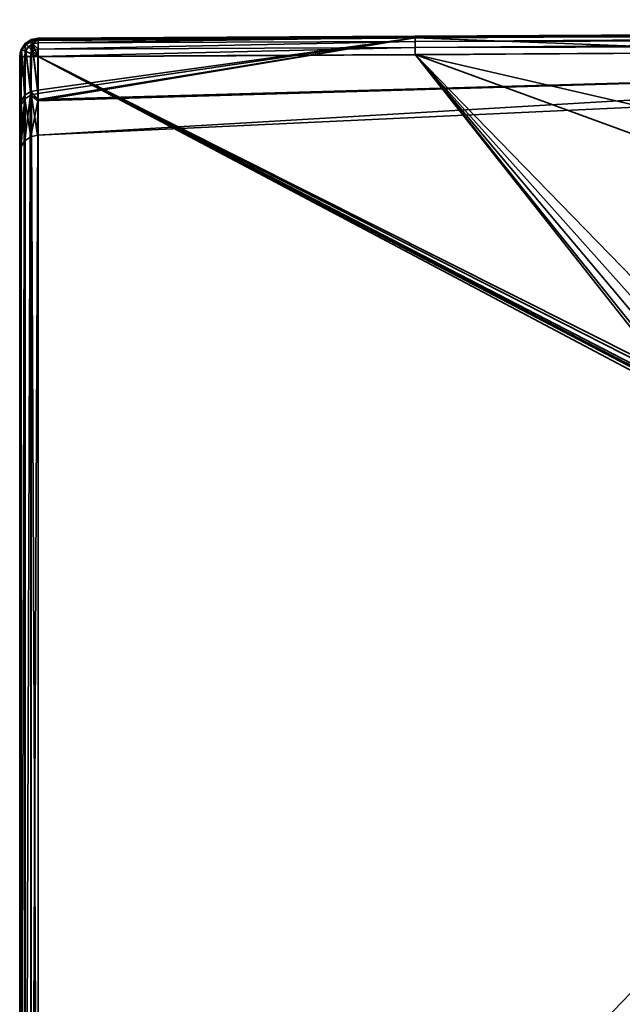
# Model space of a CAD drawing. Header units: millimetres. Extents: x -309 to 8059, y -96 to 57.
# Tile 10 of 99: x -265 to -248, y 27 to 54. Entities that reach past the tile are written whole.
import ezdxf

# ---------------------------------------------------------------- set-up
doc = ezdxf.new("R2010")
doc.units = ezdxf.units.MM
doc.layers.add('151', color=7, linetype='Continuous', true_color=0xffffff)

# ---------------------------------------------------------------- blocks, each defined once
blk = doc.blocks.new('UG_SURFACE_012')
at = {"layer": '151', "color": 251, "linetype": 'Continuous', "lineweight": 35}
for points in [[(-232.945, 53.789, 1114.372), (-253.76, 53.697, 1114.481), (-201.501, 53.976, 1114.655)], [(-201.501, 53.904, 1114.794), (-201.501, 53.976, 1114.655), (-253.76, 53.697, 1114.481)], [(-201.501, 53.976, 1093.346), (-253.76, 53.697, 1093.519), (-232.945, 53.789, 1093.628)], [(-253.759, 53.664, 1093.322), (-253.76, 53.697, 1093.519), (-201.501, 53.976, 1093.346)], [(-253.76, 53.697, 1114.481), (-253.759, 53.664, 1114.678), (-201.501, 53.904, 1114.794)], [(-232.945, 53.789, 1114.372), (-253.759, 53.649, 1114.287), (-253.76, 53.697, 1114.481)], [(-253.76, 53.697, 1093.519), (-253.759, 53.649, 1093.713), (-232.945, 53.789, 1093.628)], [(-201.501, 53.976, 1093.346), (-201.501, 53.904, 1093.206), (-253.759, 53.664, 1093.322)], [(-201.501, 53.794, 1114.905), (-201.501, 53.904, 1114.794), (-253.759, 53.664, 1114.678)], [(-201.501, 53.904, 1093.206), (-201.501, 53.794, 1093.096), (-253.759, 53.557, 1093.153)], [(-253.759, 53.557, 1093.153), (-253.759, 53.664, 1093.322), (-201.501, 53.904, 1093.206)], [(-201.5, 53.654, 1114.976), (-201.501, 53.794, 1114.905), (-253.759, 53.557, 1114.847)], [(-253.759, 53.664, 1114.678), (-253.759, 53.557, 1114.847), (-201.501, 53.794, 1114.905)], [(-253.758, 53.393, 1093.04), (-253.759, 53.557, 1093.153), (-201.501, 53.794, 1093.096)], [(-232.768, 52.855, 1098.436), (-232.945, 53.789, 1093.628), (-253.759, 53.649, 1093.713)], [(-253.759, 53.649, 1114.287), (-232.945, 53.789, 1114.372), (-232.768, 52.855, 1109.564)], [(-201.501, 53.794, 1093.096), (-201.5, 53.654, 1093.024), (-253.758, 53.393, 1093.04)], [(-264.45, 53.331, 1114.401), (-264.46, 53.337, 1114.455), (-264.353, 53.498, 1114.455)], [(-264.438, 53.327, 1114.66), (-264.336, 53.481, 1114.66), (-264.353, 53.498, 1114.455), (-264.46, 53.337, 1114.455)], [(-264.353, 53.498, 1093.544), (-264.46, 53.337, 1093.544), (-264.45, 53.331, 1093.599)], [(-264.46, 53.337, 1093.544), (-264.353, 53.498, 1093.544), (-264.336, 53.481, 1093.34), (-264.438, 53.327, 1093.34)], [(-264.353, 53.498, 1114.455), (-264.354, 53.458, 1114.333), (-264.45, 53.331, 1114.401)], [(-264.45, 53.331, 1093.599), (-264.354, 53.458, 1093.667), (-264.353, 53.498, 1093.544)], [(-264.341, 53.287, 1114.837), (-264.261, 53.407, 1114.837), (-264.336, 53.481, 1114.66), (-264.438, 53.327, 1114.66)], [(-264.438, 53.327, 1093.34), (-264.336, 53.481, 1093.34), (-264.261, 53.407, 1093.163), (-264.341, 53.287, 1093.163)], [(-264.354, 53.458, 1114.333), (-264.192, 53.553, 1114.282), (-264.196, 52.101, 1110.924)], [(-264.196, 52.199, 1096.792), (-264.192, 53.553, 1093.718), (-264.354, 53.458, 1093.667)], [(-264.192, 53.553, 1114.282), (-264.354, 53.458, 1114.333), (-264.353, 53.498, 1114.455)], [(-264.353, 53.498, 1093.544), (-264.354, 53.458, 1093.667), (-264.192, 53.553, 1093.718)], [(-264.353, 53.498, 1114.455), (-264.192, 53.606, 1114.455), (-264.192, 53.553, 1114.282)], [(-264.336, 53.481, 1114.66), (-264.182, 53.583, 1114.66), (-264.192, 53.606, 1114.455), (-264.353, 53.498, 1114.455)], [(-264.192, 53.553, 1093.718), (-264.192, 53.606, 1093.544), (-264.353, 53.498, 1093.544)], [(-264.353, 53.498, 1093.544), (-264.192, 53.606, 1093.544), (-264.182, 53.583, 1093.34), (-264.336, 53.481, 1093.34)], [(-264.261, 53.407, 1114.837), (-264.142, 53.487, 1114.837), (-264.182, 53.583, 1114.66), (-264.336, 53.481, 1114.66)], [(-264.336, 53.481, 1093.34), (-264.182, 53.583, 1093.34), (-264.142, 53.487, 1093.163), (-264.261, 53.407, 1093.163)], [(-264.143, 53.289, 1114.958), (-264.078, 53.332, 1114.958), (-264.142, 53.487, 1114.837), (-264.261, 53.407, 1114.837)], [(-264.261, 53.407, 1093.163), (-264.142, 53.487, 1093.163), (-264.078, 53.332, 1093.042), (-264.143, 53.289, 1093.042)], [(-264.196, 52.101, 1110.924), (-264.192, 53.553, 1114.282), (-264.172, 53.557, 1114.28)], [(-264.172, 53.557, 1093.72), (-264.196, 52.199, 1096.792), (-264.007, 52.236, 1096.805)], [(-264.172, 53.557, 1093.72), (-264.192, 53.553, 1093.718), (-264.196, 52.199, 1096.792)], [(-264.007, 52.139, 1110.911), (-264.196, 52.101, 1110.924), (-264.172, 53.557, 1114.28)], [(-264.002, 53.645, 1114.46), (-264.192, 53.606, 1114.455), (-264.182, 53.583, 1114.66)], [(-264.002, 53.645, 1114.46), (-264.002, 53.643, 1114.456), (-264.192, 53.606, 1114.455)], [(-264.192, 53.606, 1093.544), (-264.002, 53.643, 1093.544), (-264.002, 53.645, 1093.54)], [(-264.182, 53.583, 1093.34), (-264.192, 53.606, 1093.544), (-264.002, 53.645, 1093.54)], [(-264.172, 53.557, 1114.28), (-264.192, 53.606, 1114.455), (-264.002, 53.643, 1114.456)], [(-264.002, 53.643, 1093.544), (-264.192, 53.606, 1093.544), (-264.172, 53.557, 1093.72)], [(-264.192, 53.606, 1114.455), (-264.172, 53.557, 1114.28), (-264.192, 53.553, 1114.282)], [(-264.192, 53.553, 1093.718), (-264.172, 53.557, 1093.72), (-264.192, 53.606, 1093.544)], [(-264.182, 53.583, 1114.66), (-264.002, 53.619, 1114.664), (-264.002, 53.645, 1114.46)], [(-264.002, 53.645, 1093.54), (-264.002, 53.619, 1093.336), (-264.182, 53.583, 1093.34)], [(-264.002, 53.619, 1114.664), (-264.182, 53.583, 1114.66), (-264.142, 53.487, 1114.837)], [(-264.142, 53.487, 1093.163), (-264.182, 53.583, 1093.34), (-264.002, 53.619, 1093.336)], [(-264.002, 53.643, 1114.456), (-264.002, 53.587, 1114.264), (-264.172, 53.557, 1114.28)], [(-264.172, 53.557, 1093.72), (-264.002, 53.587, 1093.736), (-264.002, 53.643, 1093.544)], [(-264.172, 53.557, 1114.28), (-264.002, 53.587, 1114.264), (-264.007, 52.139, 1110.911)], [(-264.007, 52.236, 1096.805), (-264.002, 53.587, 1093.736), (-264.172, 53.557, 1093.72)], [(-264.142, 53.487, 1114.837), (-264.001, 53.514, 1114.839), (-264.002, 53.619, 1114.664)], [(-264.002, 53.619, 1093.336), (-264.001, 53.514, 1093.161), (-264.142, 53.487, 1093.163)], [(-264.001, 53.348, 1114.957), (-264.001, 53.514, 1114.839), (-264.142, 53.487, 1114.837)], [(-264.142, 53.487, 1093.163), (-264.001, 53.514, 1093.161), (-264.001, 53.348, 1093.043)], [(-264.142, 53.487, 1114.837), (-264.078, 53.332, 1114.958), (-264.001, 53.348, 1114.957)], [(-264.001, 53.348, 1093.043), (-264.078, 53.332, 1093.042), (-264.142, 53.487, 1093.163)], [(-253.759, 53.649, 1093.713), (-264.008, 51.979, 1098.318), (-232.768, 52.855, 1098.436)], [(-232.768, 52.855, 1109.564), (-264.008, 51.94, 1109.69), (-253.759, 53.649, 1114.287)], [(-253.759, 53.649, 1114.287), (-264.008, 51.94, 1109.69), (-264.007, 52.139, 1110.911)], [(-264.007, 52.236, 1096.805), (-264.008, 51.979, 1098.318), (-253.759, 53.649, 1093.713)], [(-253.759, 53.649, 1093.713), (-264.002, 53.587, 1093.736), (-264.007, 52.236, 1096.805)], [(-264.007, 52.139, 1110.911), (-264.002, 53.587, 1114.264), (-253.759, 53.649, 1114.287)], [(-264.002, 53.643, 1114.456), (-253.76, 53.697, 1114.481), (-253.759, 53.649, 1114.287)], [(-264.002, 53.619, 1114.664), (-253.759, 53.664, 1114.678), (-253.76, 53.697, 1114.481)], [(-253.76, 53.697, 1114.481), (-264.002, 53.645, 1114.46), (-264.002, 53.619, 1114.664)], [(-264.002, 53.643, 1114.456), (-264.002, 53.645, 1114.46), (-253.76, 53.697, 1114.481)], [(-264.002, 53.619, 1093.336), (-264.002, 53.645, 1093.54), (-253.76, 53.697, 1093.519)], [(-253.76, 53.697, 1093.519), (-264.002, 53.645, 1093.54), (-264.002, 53.643, 1093.544)], [(-264.002, 53.643, 1093.544), (-253.759, 53.649, 1093.713), (-253.76, 53.697, 1093.519)], [(-253.76, 53.697, 1093.519), (-253.759, 53.664, 1093.322), (-264.002, 53.619, 1093.336)], [(-253.759, 53.664, 1114.678), (-264.002, 53.619, 1114.664), (-264.001, 53.514, 1114.839)], [(-264.001, 53.514, 1093.161), (-264.002, 53.619, 1093.336), (-253.759, 53.664, 1093.322)], [(-253.759, 53.649, 1114.287), (-264.002, 53.587, 1114.264), (-264.002, 53.643, 1114.456)], [(-264.002, 53.643, 1093.544), (-264.002, 53.587, 1093.736), (-253.759, 53.649, 1093.713)], [(-264.001, 53.514, 1114.839), (-253.759, 53.557, 1114.847), (-253.759, 53.664, 1114.678)], [(-253.759, 53.664, 1093.322), (-253.759, 53.557, 1093.153), (-264.001, 53.514, 1093.161)], [(-264.001, 53.348, 1114.957), (-253.758, 53.393, 1114.96), (-253.759, 53.557, 1114.847)], [(-253.759, 53.557, 1114.847), (-264.001, 53.514, 1114.839), (-264.001, 53.348, 1114.957)], [(-264.001, 53.348, 1093.043), (-253.759, 53.557, 1093.153), (-253.758, 53.393, 1093.04)], [(-264.001, 53.348, 1093.043), (-264.001, 53.514, 1093.161), (-253.759, 53.557, 1093.153)], [(-253.759, 53.557, 1114.847), (-253.758, 53.393, 1114.96), (-201.5, 53.654, 1114.976)], [(-201.5, 53.5, 1115), (-201.5, 53.654, 1114.976), (-253.758, 53.393, 1114.96)], [(-253.758, 53.393, 1093.04), (-201.5, 53.654, 1093.024), (-201.5, 53.5, 1093)], [(-253.758, 53.393, 1114.96), (-253.757, 53.197, 1115), (-201.5, 53.5, 1115)], [(-201.5, 53.5, 1093), (-253.757, 53.197, 1093), (-253.758, 53.393, 1093.04)], [(-226.18, 46.841, 1115), (-193.01, 48.233, 1115), (-201.5, 53.5, 1115), (-253.757, 53.197, 1115)], [(-253.757, 53.197, 1093), (-201.5, 53.5, 1093), (-201.525, 48.234, 1093), (-234.666, 46.219, 1093)], [(-264.438, 53.327, 1114.66), (-264.481, 53.229, 1114.455), (-264.5, 53.146, 1114.5)], [(-264.5, 53.146, 1114.5), (-264.474, 53.146, 1114.66), (-264.438, 53.327, 1114.66)], [(-264.438, 53.327, 1093.34), (-264.474, 53.146, 1093.34), (-264.5, 53.146, 1093.5)], [(-264.5, 53.146, 1093.5), (-264.481, 53.229, 1093.544), (-264.438, 53.327, 1093.34)], [(-264.5, 51.665, 1111.07), (-264.5, 53.146, 1114.5), (-264.481, 53.229, 1114.455)], [(-264.481, 53.229, 1093.544), (-264.5, 51.765, 1096.64), (-264.463, 51.944, 1096.702)], [(-264.481, 53.229, 1093.544), (-264.5, 53.146, 1093.5), (-264.5, 51.765, 1096.64)], [(-264.463, 51.845, 1111.01), (-264.5, 51.665, 1111.07), (-264.481, 53.229, 1114.455)], [(-264.438, 53.327, 1114.66), (-264.46, 53.337, 1114.455), (-264.481, 53.229, 1114.455)], [(-264.462, 53.315, 1114.41), (-264.481, 53.229, 1114.455), (-264.46, 53.337, 1114.455)], [(-264.46, 53.337, 1093.544), (-264.481, 53.229, 1093.544), (-264.462, 53.315, 1093.59)], [(-264.481, 53.229, 1093.544), (-264.46, 53.337, 1093.544), (-264.438, 53.327, 1093.34)], [(-264.481, 53.229, 1114.455), (-264.462, 53.315, 1114.41), (-264.463, 51.845, 1111.01)], [(-264.463, 51.944, 1096.702), (-264.462, 53.315, 1093.59), (-264.481, 53.229, 1093.544)], [(-264.438, 53.327, 1114.66), (-264.474, 53.146, 1114.66), (-264.457, 53.146, 1114.688)], [(-264.457, 53.146, 1093.312), (-264.474, 53.146, 1093.34), (-264.438, 53.327, 1093.34)], [(-264.463, 51.845, 1111.01), (-264.462, 53.315, 1114.41), (-264.45, 53.331, 1114.401)], [(-264.45, 53.331, 1093.599), (-264.463, 51.944, 1096.702), (-264.356, 52.096, 1096.756)], [(-264.45, 53.331, 1093.599), (-264.462, 53.315, 1093.59), (-264.463, 51.944, 1096.702)], [(-264.356, 51.998, 1110.959), (-264.463, 51.845, 1111.01), (-264.45, 53.331, 1114.401)], [(-264.46, 53.337, 1114.455), (-264.45, 53.331, 1114.401), (-264.462, 53.315, 1114.41)], [(-264.462, 53.315, 1093.59), (-264.45, 53.331, 1093.599), (-264.46, 53.337, 1093.544)], [(-264.457, 53.146, 1114.688), (-264.369, 53.146, 1114.837), (-264.341, 53.287, 1114.837), (-264.438, 53.327, 1114.66)], [(-264.438, 53.327, 1093.34), (-264.341, 53.287, 1093.163), (-264.369, 53.146, 1093.163), (-264.457, 53.146, 1093.312)], [(-264.45, 53.331, 1114.401), (-264.354, 53.458, 1114.333), (-264.356, 51.998, 1110.959)], [(-264.356, 52.096, 1096.756), (-264.354, 53.458, 1093.667), (-264.45, 53.331, 1093.599)], [(-264.341, 53.287, 1114.837), (-264.369, 53.146, 1114.837), (-264.351, 53.146, 1114.85)], [(-264.351, 53.146, 1093.15), (-264.369, 53.146, 1093.163), (-264.341, 53.287, 1093.163)], [(-264.354, 53.458, 1093.667), (-264.356, 52.096, 1096.756), (-264.196, 52.199, 1096.792)], [(-264.196, 52.101, 1110.924), (-264.356, 51.998, 1110.959), (-264.354, 53.458, 1114.333)], [(-264.351, 53.146, 1114.85), (-264.202, 53.146, 1114.958), (-264.186, 53.223, 1114.958), (-264.341, 53.287, 1114.837)], [(-264.341, 53.287, 1093.163), (-264.186, 53.223, 1093.042), (-264.202, 53.146, 1093.042), (-264.351, 53.146, 1093.15)], [(-264.186, 53.223, 1114.958), (-264.143, 53.289, 1114.958), (-264.261, 53.407, 1114.837), (-264.341, 53.287, 1114.837)], [(-264.341, 53.287, 1093.163), (-264.261, 53.407, 1093.163), (-264.143, 53.289, 1093.042), (-264.186, 53.223, 1093.042)], [(-264.186, 53.223, 1114.958), (-264.202, 53.146, 1114.958), (-264.191, 53.146, 1114.96)], [(-264.191, 53.146, 1093.04), (-264.202, 53.146, 1093.042), (-264.186, 53.223, 1093.042)], [(-264.191, 53.146, 1114.96), (-264, 53.146, 1115), (-264.186, 53.223, 1114.958)], [(-264.186, 53.223, 1093.042), (-264, 53.146, 1093), (-264.191, 53.146, 1093.04)], [(-264, 53.146, 1115), (-264.143, 53.289, 1114.958), (-264.186, 53.223, 1114.958)], [(-264.186, 53.223, 1093.042), (-264.143, 53.289, 1093.042), (-264, 53.146, 1093)], [(-264, 53.146, 1115), (-264.078, 53.332, 1114.958), (-264.143, 53.289, 1114.958)], [(-264.143, 53.289, 1093.042), (-264.078, 53.332, 1093.042), (-264, 53.146, 1093)], [(-264.001, 53.347, 1114.958), (-264.001, 53.348, 1114.957), (-264.078, 53.332, 1114.958)], [(-264.078, 53.332, 1093.042), (-264.001, 53.348, 1093.043), (-264.001, 53.347, 1093.042)], [(-264.078, 53.332, 1114.958), (-264, 53.146, 1115), (-264.001, 53.347, 1114.958)], [(-264.001, 53.347, 1093.042), (-264, 53.146, 1093), (-264.078, 53.332, 1093.042)], [(-253.758, 53.393, 1114.96), (-264.001, 53.347, 1114.958), (-264, 53.146, 1115)], [(-264.001, 53.348, 1114.957), (-264.001, 53.347, 1114.958), (-253.758, 53.393, 1114.96)], [(-264, 53.146, 1093), (-264.001, 53.347, 1093.042), (-253.758, 53.393, 1093.04)], [(-253.758, 53.393, 1093.04), (-264.001, 53.347, 1093.042), (-264.001, 53.348, 1093.043)], [(-264, 53.146, 1115), (-253.757, 53.197, 1115), (-253.758, 53.393, 1114.96)], [(-253.758, 53.393, 1093.04), (-253.757, 53.197, 1093), (-264, 53.146, 1093)], [(-264.5, 11, 1114.5), (-264.5, 53.146, 1114.5), (-264.5, 51.665, 1111.07)], [(-264.5, 51.765, 1096.64), (-264.5, 53.146, 1093.5), (-264.5, 11, 1093.5)], [(-264.5, 11, 1114.5), (-264.462, 11, 1114.691), (-264.474, 53.146, 1114.66)], [(-264.474, 53.146, 1114.66), (-264.5, 53.146, 1114.5), (-264.5, 11, 1114.5)], [(-264.5, 11, 1093.5), (-264.5, 53.146, 1093.5), (-264.474, 53.146, 1093.34)], [(-264.474, 53.146, 1093.34), (-264.462, 11, 1093.309), (-264.5, 11, 1093.5)], [(-264.462, 11, 1114.691), (-264.457, 53.146, 1114.688), (-264.474, 53.146, 1114.66)], [(-264.474, 53.146, 1093.34), (-264.457, 53.146, 1093.312), (-264.462, 11, 1093.309)], [(-264.369, 53.146, 1114.837), (-264.462, 11, 1114.691), (-264.354, 11, 1114.854)], [(-264.369, 53.146, 1114.837), (-264.457, 53.146, 1114.688), (-264.462, 11, 1114.691)], [(-264.462, 11, 1093.309), (-264.457, 53.146, 1093.312), (-264.369, 53.146, 1093.163)], [(-264.369, 53.146, 1093.163), (-264.354, 11, 1093.146), (-264.462, 11, 1093.309)], [(-264.354, 11, 1114.854), (-264.351, 53.146, 1114.85), (-264.369, 53.146, 1114.837)], [(-264.369, 53.146, 1093.163), (-264.351, 53.146, 1093.15), (-264.354, 11, 1093.146)], [(-264.202, 53.146, 1114.958), (-264.354, 11, 1114.854), (-264.191, 11, 1114.962)], [(-264.202, 53.146, 1114.958), (-264.351, 53.146, 1114.85), (-264.354, 11, 1114.854)], [(-264.354, 11, 1093.146), (-264.351, 53.146, 1093.15), (-264.202, 53.146, 1093.042)], [(-264.202, 53.146, 1093.042), (-264.191, 11, 1093.038), (-264.354, 11, 1093.146)], [(-264.191, 11, 1114.962), (-264.191, 53.146, 1114.96), (-264.202, 53.146, 1114.958)], [(-264.202, 53.146, 1093.042), (-264.191, 53.146, 1093.04), (-264.191, 11, 1093.038)], [(-264, 11, 1115), (-264, 53.146, 1115), (-264.191, 53.146, 1114.96)], [(-264.191, 53.146, 1114.96), (-264.191, 11, 1114.962), (-264, 11, 1115)], [(-264.191, 11, 1093.038), (-264.191, 53.146, 1093.04), (-264, 53.146, 1093)], [(-264, 53.146, 1093), (-264, 11, 1093), (-264.191, 11, 1093.038)], [(-253.757, 53.197, 1115), (-264, 53.146, 1115), (-247.494, 44.859, 1115), (-247.244, 45.082, 1115)], [(-247.312, 45.034, 1093), (-247.545, 44.787, 1093), (-264, 53.146, 1093), (-253.757, 53.197, 1093)], [(-247.684, 27.953, 1115), (-247.636, 44.489, 1115), (-264, 53.146, 1115), (-264, 11, 1115)], [(-247.636, 44.489, 1115), (-247.628, 44.58, 1115), (-264, 53.146, 1115)], [(-247.628, 44.58, 1115), (-247.604, 44.667, 1115), (-264, 53.146, 1115)], [(-247.604, 44.667, 1115), (-247.494, 44.859, 1115), (-264, 53.146, 1115)], [(-264, 11, 1093), (-264, 53.146, 1093), (-247.636, 44.489, 1093), (-247.684, 27.953, 1093)], [(-264, 53.146, 1093), (-247.621, 44.612, 1093), (-247.636, 44.489, 1093)], [(-264, 53.146, 1093), (-247.545, 44.787, 1093), (-247.621, 44.612, 1093)], [(-253.757, 53.197, 1115), (-246.172, 45.411, 1115), (-226.18, 46.841, 1115)], [(-253.757, 53.197, 1115), (-246.714, 45.318, 1115), (-246.172, 45.411, 1115)], [(-253.757, 53.197, 1115), (-247.244, 45.082, 1115), (-246.714, 45.318, 1115)], [(-253.757, 53.197, 1093), (-247.021, 45.205, 1093), (-247.312, 45.034, 1093)], [(-234.666, 46.219, 1093), (-246.172, 45.411, 1093), (-253.757, 53.197, 1093)], [(-246.172, 45.411, 1093), (-247.021, 45.205, 1093), (-253.757, 53.197, 1093)], [(-264.012, 51.011, 1104), (-232.699, 52.475, 1104), (-232.768, 52.855, 1098.436)], [(-264.012, 51.011, 1104), (-264.008, 51.94, 1109.69), (-232.768, 52.855, 1109.564)], [(-232.768, 52.855, 1109.564), (-232.699, 52.475, 1104), (-264.012, 51.011, 1104)], [(-232.768, 52.855, 1098.436), (-264.008, 51.979, 1098.318), (-264.012, 51.011, 1104)], [(-232.699, 52.475, 1104), (-264.012, 51.011, 1104), (-264.012, 51.011, 1104)], [(-264.358, 50.861, 1104), (-264.2, 50.97, 1104), (-264.196, 52.199, 1096.792)], [(-264.196, 52.199, 1096.792), (-264.356, 52.096, 1096.756), (-264.358, 50.861, 1104)], [(-264.008, 51.979, 1098.318), (-264.007, 52.236, 1096.805), (-264.196, 52.199, 1096.792)], [(-264.196, 52.199, 1096.792), (-264.012, 51.011, 1104), (-264.008, 51.979, 1098.318)], [(-264.196, 52.101, 1110.924), (-264.007, 52.139, 1110.911), (-264.008, 51.94, 1109.69)], [(-264.463, 50.7, 1104), (-264.463, 51.944, 1096.702), (-264.5, 51.765, 1096.64)], [(-264.463, 50.7, 1104), (-264.358, 50.861, 1104), (-264.356, 52.096, 1096.756)], [(-264.356, 52.096, 1096.756), (-264.463, 51.944, 1096.702), (-264.463, 50.7, 1104)], [(-264.463, 51.845, 1111.01), (-264.356, 51.998, 1110.959), (-264.358, 50.861, 1104)], [(-264.2, 50.97, 1104), (-264.358, 50.861, 1104), (-264.356, 51.998, 1110.959)], [(-264.356, 51.998, 1110.959), (-264.196, 52.101, 1110.924), (-264.2, 50.97, 1104)], [(-264.2, 50.97, 1104), (-264.196, 52.101, 1110.924), (-264.008, 51.94, 1109.69)], [(-264.008, 51.94, 1109.69), (-264.012, 51.011, 1104), (-264.2, 50.97, 1104)], [(-264.5, 51.665, 1111.07), (-264.463, 51.845, 1111.01), (-264.463, 50.7, 1104)], [(-264.5, 11, 1093.5), (-264.5, 50.511, 1104), (-264.5, 51.765, 1096.64)], [(-264.5, 51.765, 1096.64), (-264.5, 50.511, 1104), (-264.463, 50.7, 1104)], [(-264.5, 51.665, 1111.07), (-264.5, 50.511, 1104), (-264.5, 11, 1093.5), (-264.5, 11, 1114.5)], [(-264.463, 50.7, 1104), (-264.5, 50.511, 1104), (-264.5, 51.665, 1111.07)], [(-264.358, 50.861, 1104), (-264.463, 50.7, 1104), (-264.463, 51.845, 1111.01)], [(-264, 11, 1115), (-247.744, 11, 1115), (-247.684, 27.953, 1115)], [(-247.684, 27.953, 1093), (-247.744, 11, 1093), (-264, 11, 1093)]]:
    blk.add_3dface(points, dxfattribs=at)

msp = doc.modelspace()

# ---------------------------------------------------------------- linework, layer by layer
at = {"layer": '151', "color": 251, "linetype": 'Continuous', "lineweight": 35}
for p, q in [((-264.5, 11, 1114.5), (-264.5, 53.146, 1114.5)), ((-264.5, 53.146, 1093.5), (-264.5, 11, 1093.5)), ((-264, 11, 1093), (-264, 53.146, 1093)), ((-264, 53.146, 1115), (-264, 11, 1115))]:
    msp.add_line(p, q, dxfattribs=at)
at = {"layer": '151', "color": 251, "linetype": 'Continuous', "lineweight": 35, "extrusion": (2.75246e-14, -0.4722, -0.881491)}
msp.add_arc((-264, 479.419, -1007.518), 0.5, 180, 269.82, dxfattribs=at)
at = {"layer": '151', "color": 251, "linetype": 'Continuous', "lineweight": 35, "extrusion": (0, 0.4722, -0.881491)}
msp.add_arc((264, 563.199, -938.815), 0.5, 0, 89.82, dxfattribs=at)
at = {"layer": '151', "color": 251, "linetype": 'Continuous', "lineweight": 35, "extrusion": (-0.999994, -0.003565, 0)}
for centre, start, end in [((-54.087, 1114.5, 263.809), 90, 208.1771), ((-54.087, 1093.5, 263.809), 151.8229, 270)]:
    msp.add_arc(centre, 0.5, start, end, dxfattribs=at)
at = {"layer": '151', "color": 251, "linetype": 'Continuous', "lineweight": 35, "extrusion": (6.93889e-14, -1, 0)}
msp.add_arc((-264, 1093.5, -53.146), 0.5, 180, 270, dxfattribs=at)
at = {"layer": '151', "color": 251, "linetype": 'Continuous', "lineweight": 35, "extrusion": (0, 1, 0)}
msp.add_arc((264, 1114.5, 53.146), 0.5, 0, 90, dxfattribs=at)
at = {"layer": '151', "color": 251, "linetype": 'Continuous', "lineweight": 35}
for points, knots in [([(-264.002, 53.587, 1114.264), (-253.585, 53.633, 1114.28), (-243.168, 53.74, 1114.321), (-222.335, 53.913, 1114.421), (-211.919, 53.973, 1114.474), (-191.085, 54.027, 1114.526), (-180.668, 54.074, 1114.58), (-159.834, 54.132, 1114.685), (-149.418, 54.143, 1114.73), (-139.001, 54.146, 1114.747)], [0, 0, 0, 0, 0.25, 0.25, 0.5, 0.5, 0.75, 0.75, 1, 1, 1, 1]), ([(-139.001, 54.146, 1093.253), (-149.418, 54.143, 1093.27), (-159.834, 54.132, 1093.315), (-180.668, 54.074, 1093.42), (-191.085, 54.027, 1093.474), (-211.919, 53.973, 1093.526), (-222.335, 53.913, 1093.579), (-243.168, 53.74, 1093.679), (-253.585, 53.633, 1093.72), (-264.002, 53.587, 1093.736)], [0, 0, 0, 0, 0.25, 0.25, 0.5, 0.5, 0.75, 0.75, 1, 1, 1, 1]), ([(-264.002, 53.587, 1093.736), (-264.005, 52.74, 1095.317), (-264.007, 52.092, 1097.004), (-264.011, 51.231, 1100.444), (-264.012, 51.012, 1102.2), (-264.012, 51.011, 1105.787), (-264.011, 51.229, 1107.545), (-264.007, 52.09, 1110.991), (-264.005, 52.74, 1112.683), (-264.002, 53.587, 1114.264)], [0, 0, 0, 0, 0.25, 0.25, 0.5, 0.5, 0.75, 0.75, 1, 1, 1, 1]), ([(-264, 53.146, 1093), (-253.583, 53.183, 1093), (-243.167, 53.27, 1093), (-222.334, 53.416, 1093), (-211.917, 53.473, 1093), (-180.667, 53.554, 1093), (-159.834, 53.685, 1093), (-139, 53.711, 1093)], [0, 0, 0, 0, 0.25, 0.25, 0.5, 0.5, 1, 1, 1, 1]), ([(-139, 53.711, 1115), (-159.834, 53.685, 1115), (-180.667, 53.554, 1115), (-211.917, 53.473, 1115), (-222.334, 53.416, 1115), (-243.167, 53.27, 1115), (-253.583, 53.183, 1115), (-264, 53.146, 1115)], [0, 0, 0, 0, 0.5, 0.5, 0.75, 0.75, 1, 1, 1, 1]), ([(-264.5, 53.146, 1114.5), (-264.5, 52.28, 1112.882), (-264.5, 51.616, 1111.157), (-264.5, 50.735, 1107.631), (-264.5, 50.511, 1105.832), (-264.5, 50.512, 1102.162), (-264.5, 50.736, 1100.365), (-264.5, 51.616, 1096.844), (-264.5, 52.28, 1095.118), (-264.5, 53.146, 1093.5)], [0, 0, 0, 0, 0.25, 0.25, 0.5, 0.5, 0.75, 0.75, 1, 1, 1, 1])]:
    msp.add_open_spline(points, degree=3, knots=knots, dxfattribs=at)

# ---------------------------------------------------------------- block references
msp.add_blockref('UG_SURFACE_012', (0, 0), dxfattribs=at)

doc.saveas('drawing.dxf')
